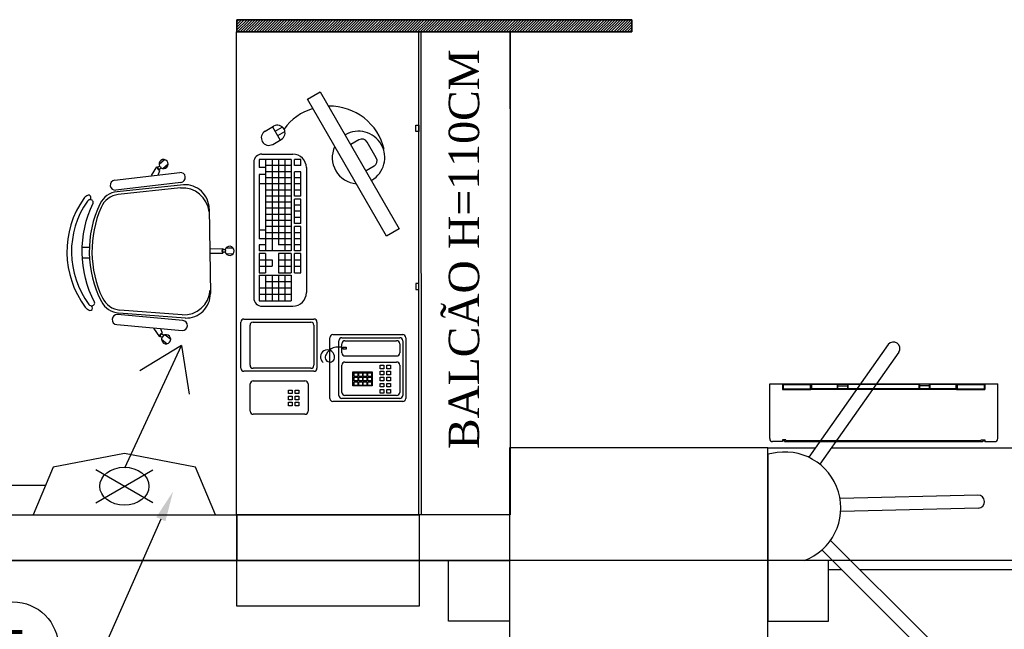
# Model space of a CAD drawing. Header units: millimetres. Extents: x 0 to 1189, y 0 to 841.
# Tile 37 of 58: x 555 to 619, y 474 to 514. Entities that reach past the tile are written whole.
import ezdxf
from ezdxf import colors
from ezdxf.entities.mleader import LeaderData, LeaderLine
from ezdxf.enums import TextEntityAlignment as Align
from ezdxf.math import Vec2, Vec3

# ---------------------------------------------------------------- set-up
doc = ezdxf.new("R2010")
doc.units = ezdxf.units.MM
doc.header["$LTSCALE"] = 8
doc.linetypes.add('HIDDEN', pattern=[0.375, 0.25, -0.125])
for name, color, linetype in [('- LAYOUT', 8, 'Continuous'), ('ARQ_ALV_ALT', 8, 'Continuous'), ('ARQ_ALV_DIV', 8, 'Continuous'), ('ARQ_ESQ_POR', 8, 'Continuous'), ('ARQ_EST_PIL', 8, 'Continuous'), ('ARQ_LAY_MOB', 8, 'Continuous'), ('ARQ_PIS_DSN', 8, 'Continuous'), ('ARQ_TXT_GER', 8, 'Continuous'), ('ARQ_VIS_004', 8, 'Continuous'), ('H-ANOT-BALAO', 255, 'Continuous'), ('H-INC-MT', 10, 'Continuous')]:
    doc.layers.add(name, color=color, linetype=linetype)
doc.layers.add('ARQ_DEL_AMB', color=8, linetype='Continuous', plot=False)
doc.styles.add('ARIAL', font='arial.ttf')
doc.styles.add('DUTCH', font='dutch.ttf', dxfattribs={"height": 0.16})
doc.styles.get("Standard").update_dxf_attribs({"font": 'arial.ttf'})

# ---------------------------------------------------------------- blocks, each defined once
blk = doc.blocks.new('A$C4880017A')
at = {"layer": 'ARQ_LAY_MOB', "linetype": 'ByBlock'}
for p, q in [((49.93, 33.33), (34.12, 46.46)), ((51.38, 33.36), (34.53, 47.44)), ((15.02, 41.19), (13.36, 42.86)), ((46.22, 43.05), (49.52, 43.71)), ((47.91, 41.51), (49.39, 42.21)), ((49.39, 42.21), (49.41, 42.4)), ((49.51, 43.52), (49.52, 43.71)), ((50.64, 43.82), (52.96, 43.61)), ((12.54, 38.72), (10.88, 40.38)), ((50.47, 41.94), (52.8, 41.73)), ((20.41, 3.81), (7.28, 19.62)), ((20.41, 3.81), (7.28, 19.62)), ((51.64, 21.8), (31.94, 2.1)), ((20.38, 2.36), (6.3, 19.21)), ((20.38, 2.36), (6.3, 19.21)), ((41.26, 11.42), (44.26, 8.41)), ((42.32, 12.48), (45.32, 9.47)), ((10.68, 7.52), (10.03, 4.22)), ((44.4, 8.55), (44.26, 8.41)), ((44.9, 7.49), (46.55, 5.84)), ((45.32, 9.47), (45.19, 9.34)), ((46.23, 8.82), (47.88, 7.17)), ((10.22, 4.23), (10.03, 4.22)), ((11.53, 4.35), (11.34, 4.33)), ((12.23, 5.83), (11.53, 4.35)), ((11.8, 3.26), (12, 0.94)), ((9.92, 3.1), (10.12, 0.78))]:
    blk.add_line(p, q, dxfattribs=at)
blk.add_lwpolyline([(3.3, 27.37, -0.237888), (26.36, 50.44, 0.605717), (26.13, 52.19, 0.122717), (25.52, 52.25, 0.323529), (1.48, 28.21, 0.122717), (1.54, 27.61, 0.605717)], format="xyb", close=True, dxfattribs=at)
for points in [[(36.68, 50.63), (53.43, 37.03)], [(51.36, 34.49), (34.61, 48.09)], [(3.11, 17.06), (16.71, 0.31)], [(19.25, 2.37), (5.65, 19.12)]]:
    blk.add_lwpolyline(points, dxfattribs=at)
for centre in [(49.87, 42.92), (45.09, 8.65), (10.81, 3.87)]:
    blk.add_circle(centre, 0.5, dxfattribs=at)
for centre, radius, start, end in [((30.14, 23.6), 30.52, 99.1238, 170.8762), ((25.7, 51.02), 2.75, 70.1455, 98.4571), ((25.7, 51.02), 1.25, 70.1455, 98.1301), ((26.64, 52.82), 0.782, 254.8109, 90.3255), ((39.36, 14.38), 36.22, 108.6047, 161.3953), ((30.04, 42.07), 7, 50.1212, 108.6047), ((35.65, 49.36), 1.64, 50.9247, 230.9247), ((39.99, 13.75), 36.22, 110.7361, 159.2639), ((29.65, 41.07), 7, 50.2999, 110.7361), ((49.95, 42.92), 0.75, 126.8103, 223.1897), ((51.72, 42.78), 1.5, 187.5463, 163.3666), ((52.4, 35.76), 1.64, 230.9247, 50.9247), ((44.02, 26.71), 8.87, 320.5925, 48.2522), ((45.98, 27.46), 8, 315, 47.5692), ((2.72, 28.04), 2.75, 171.5429, 199.8545), ((0.92, 27.1), 0.782, 179.6745, 15.1891), ((11.67, 23.7), 7, 161.3953, 219.8788), ((12.67, 24.09), 7, 159.2639, 219.7001), ((4.38, 18.09), 1.64, 39.0753, 219.0753), ((45.15, 8.59), 0.75, 86.8103, 183.1897), ((46.39, 7.33), 1.5, 146.6334, 122.4537), ((10.96, 2.02), 1.5, 106.6334, 82.4537), ((10.82, 3.78), 0.75, 46.8103, 143.1897), ((27.03, 9.71), 8.87, 221.7478, 309.4075), ((17.98, 1.34), 1.64, 219.0753, 39.0753), ((26.28, 7.76), 8, 222.4308, 315)]:
    blk.add_arc(centre, radius, start, end, dxfattribs=at)
blk = doc.blocks.new('HID_CX_MANG_30_SIMBOL')
for p, q in [((0.5408, 0.0581, 0), (0.3532, -0.0503, 0)), ((0.3532, 0.058, 0), (0.5408, -0.0502, 0)), ((0.05, 0), (0.1881, 0, 0)), ((0.4483, -0.0569, 0), (0.6354, -0.4586, 0)), ((0.6354, -0.4586, 0), (0.6603, -0.2995, 0)), ((0.6354, -0.4586, 0), (0.4976, -0.3753, 0))]:
    blk.add_line(p, q)
at = {"elevation": 0}
blk.add_lwpolyline([(0.747, 0.0981), (0.6814, -0.0585), (0.447, -0.104), (0.2126, -0.0585), (0.147, 0.0981), (0.747, 0.0981)], dxfattribs=at)
at = {"const_width": 0.05}
blk.add_lwpolyline([(-0.025, 0, -1), (0.025, 0, -1)], format="xyb", close=True, dxfattribs=at)
at = {"extrusion": (0, 0, -1)}
blk.add_ellipse((0.447, 0.0039, 0), major_axis=(0.081, 0), ratio=0.7701, dxfattribs=at)
blk = doc.blocks.new('BALÃO')
at = {"transparency": 16777216}
blk.add_circle((0, 0), 0.3, dxfattribs=at)
at = {"color": 3, "transparency": 16777216, "style": 'ARIAL'}
blk.add_attdef('TAGNUMBER', text='', height=0.225, dxfattribs=at).set_placement((0, 0), align=Align.MIDDLE)

msp = doc.modelspace()

# ---------------------------------------------------------------- linework, layer by layer
at = {"layer": 'ARQ_ALV_ALT'}
for p, q in [((545.665, 481.321, 0), (568.973, 481.321, 0)), ((545.665, 478.321, 0), (568.973, 478.321, 0)), ((580.967, 478.321, 0), (586.908, 478.321, 0))]:
    msp.add_line(p, q, dxfattribs=at)
at = {"layer": 'ARQ_ALV_DIV'}
for p, q in [((568.973, 481.321, 0), (568.973, 478.321, 0)), ((580.967, 481.321, 0), (580.967, 478.321, 0)), ((586.908, 481.321, 0), (586.908, 478.321, 0))]:
    msp.add_line(p, q, dxfattribs=at)
at = {"layer": 'ARQ_DEL_AMB'}
msp.add_line((839.908, 478.321), (444.708, 478.321), dxfattribs=at)
at = {"layer": 'ARQ_ESQ_POR'}
for p, q in [((611.835, 492.52), (606.606, 485.106)), ((612.525, 492.033), (607.325, 484.659)), ((604.168, 485.354), (603.908, 485.315)), ((603.908, 485.315), (603.908, 478.157)), ((617.733, 482.616), (608.664, 482.394)), ((617.754, 481.772), (608.709, 481.55)), ((614.454, 473.232), (608.028, 479.637)), ((613.857, 472.634), (607.461, 479.01))]:
    msp.add_line(p, q, dxfattribs=at)
for centre, radius, start, end in [((612.18, 492.276), 0.422, 324.80482, 144.80482), ((605.035, 481.778), 3.68, 290.04673, 103.64013), ((617.743, 482.194), 0.422, 271.40228, 91.40228)]:
    msp.add_arc(centre, radius, start, end, dxfattribs=at)
at = {"layer": 'ARQ_EST_PIL'}
for p, q in [((603.908, 485.721), (586.908, 485.721)), ((586.908, 485.721), (586.908, 464.721)), ((603.908, 485.721), (586.908, 485.721)), ((586.908, 485.721), (586.908, 464.721)), ((603.908, 464.721), (603.908, 485.721)), ((603.908, 464.721), (603.908, 485.721)), ((582.908, 478.321), (586.908, 478.321)), ((582.908, 474.321), (582.908, 478.321)), ((586.908, 478.321), (586.908, 474.321)), ((586.908, 474.321), (582.908, 474.321))]:
    msp.add_line(p, q, dxfattribs=at)
msp.add_lwpolyline([(607.908, 478.321), (603.908, 478.321), (603.908, 474.321), (607.908, 474.321)], close=True, dxfattribs=at)
at = {"layer": 'ARQ_LAY_MOB'}
for p, q in [((568.967, 513.096), (568.967, 513.896)), ((568.967, 513.896), (594.956, 513.896)), ((594.956, 513.896), (568.967, 513.896)), ((568.967, 513.896), (568.967, 513.096)), ((594.956, 513.896), (594.956, 513.096)), ((594.956, 513.096), (594.956, 513.896)), ((568.961, 481.321), (568.955, 513.096)), ((568.955, 513.096), (586.949, 513.096)), ((594.956, 513.096), (568.967, 513.096)), ((568.967, 513.096), (594.956, 513.096)), ((580.955, 481.321), (580.949, 513.096)), ((581.115, 481.321), (581.109, 513.096)), ((581.115, 481.321), (581.11, 513.096)), ((586.955, 508.032, 0), (586.949, 513.096, 0)), ((586.949, 513.096), (586.954, 481.321)), ((570.835, 506.561, 0), (571.397, 506.886, 0)), ((570.835, 506.561, 0), (571.397, 506.886, 0)), ((571.33, 506.847, 0), (571.83, 505.981, 0)), ((571.33, 506.847, 0), (571.83, 505.981, 0)), ((571.497, 506.558, 0), (571.963, 506.828, 0)), ((571.497, 506.558, 0), (571.963, 506.828, 0)), ((580.756, 506.547), (580.756, 506.947)), ((580.756, 506.947), (580.956, 506.947)), ((580.956, 506.947), (580.956, 506.547)), ((571.335, 505.695, 0), (571.897, 506.02, 0)), ((571.663, 506.27, 0), (572.13, 506.539, 0)), ((571.663, 506.27, 0), (572.13, 506.539, 0)), ((576.996, 505.993, 0), (576.478, 505.691, 0)), ((580.956, 506.547), (580.756, 506.547)), ((578.147, 504.811, 0), (577.543, 505.848, 0)), ((572.56, 504.699, 0), (570.448, 504.699, 0)), ((570.448, 504.699, 0), (570.448, 504.18, 0)), ((570.626, 505.054), (572.66, 505.054, 0)), ((570.871, 504.699, 0), (570.871, 498.68, 0)), ((571.293, 504.699), (571.293, 498.68, 0)), ((571.715, 504.699), (571.715, 499.081, 0)), ((572.138, 504.699), (572.138, 498.68, 0)), ((572.56, 504.699, 0), (572.56, 498.68, 0)), ((572.771, 504.297, 0), (572.771, 504.699, 0)), ((573.194, 504.699, 0), (572.771, 504.699, 0)), ((573.194, 504.297, 0), (573.194, 504.699, 0)), ((570.092, 504.521, 0), (570.092, 495.584, 0)), ((570.871, 504.18, 0), (570.448, 504.18, 0)), ((572.56, 504.297, 0), (570.871, 504.297, 0)), ((573.194, 504.297, 0), (572.771, 504.297, 0)), ((573.549, 504.165, 0), (573.549, 495.94, 0)), ((578.002, 504.264, 0), (577.484, 503.962, 0)), ((570.448, 503.707, 0), (570.448, 500.053, 0)), ((570.871, 503.707, 0), (570.448, 503.707, 0)), ((572.56, 503.495), (570.871, 503.495, 0)), ((572.56, 503.896, 0), (570.888, 503.896, 0)), ((572.771, 502.291), (572.771, 503.896, 0)), ((573.194, 503.896, 0), (572.771, 503.896, 0)), ((573.194, 503.495, 0), (572.771, 503.495, 0)), ((573.194, 502.291, 0), (573.194, 503.896, 0)), ((572.56, 503.094), (570.448, 503.094, 0)), ((573.194, 503.094, 0), (572.771, 503.094)), ((572.56, 502.692), (570.871, 502.692, 0)), ((572.56, 502.291), (570.871, 502.291, 0)), ((573.194, 502.692, 0), (572.771, 502.692)), ((573.194, 502.291, 0), (572.771, 502.291)), ((573.194, 502.098), (572.771, 502.098)), ((572.771, 500.493), (572.771, 502.098)), ((573.194, 500.493), (573.194, 502.098)), ((572.56, 501.89), (570.871, 501.89, 0)), ((572.56, 501.489), (570.871, 501.489, 0)), ((573.194, 501.697), (572.771, 501.697)), ((572.56, 501.087), (570.871, 501.087, 0)), ((573.194, 501.296), (572.771, 501.296)), ((573.194, 500.894), (572.771, 500.894)), ((572.56, 500.686, 0), (570.871, 500.686, 0)), ((572.56, 500.285, 0), (570.871, 500.285, 0)), ((573.194, 500.493), (572.771, 500.493)), ((572.771, 498.68, 0), (572.771, 500.285, 0)), ((573.194, 500.285), (572.771, 500.285, 0)), ((573.194, 498.68, 0), (573.194, 500.285)), ((570.448, 500.053, 0), (570.448, 499.482, 0)), ((570.871, 500.053, 0), (570.448, 500.053, 0)), ((572.56, 499.883, 0), (570.871, 499.883, 0)), ((573.194, 499.883), (572.771, 499.883, 0)), ((572.56, 499.482, 0), (570.448, 499.482, 0)), ((570.448, 499.081, 0), (570.448, 498.68, 0)), ((570.871, 499.081, 0), (570.448, 499.081, 0)), ((572.56, 499.081, 0), (571.715, 499.081, 0)), ((573.194, 499.482), (572.771, 499.482, 0)), ((573.194, 499.081, 0), (572.771, 499.081, 0)), ((572.56, 498.68, 0), (570.448, 498.68, 0)), ((570.448, 498.521, 0), (570.448, 497.254, 0)), ((570.871, 498.521, 0), (570.448, 498.521, 0)), ((570.871, 498.521, 0), (570.871, 497.254, 0)), ((571.715, 498.521, 0), (571.715, 497.254, 0)), ((572.56, 498.521, 0), (571.715, 498.521, 0)), ((572.138, 498.521, 0), (572.138, 497.254, 0)), ((572.56, 498.521, 0), (572.56, 497.254, 0)), ((573.194, 498.68, 0), (572.771, 498.68, 0)), ((572.771, 497.254, 0), (572.771, 498.521, 0)), ((573.194, 498.521, 0), (572.771, 498.521, 0)), ((573.194, 497.254, 0), (573.194, 498.521, 0)), ((570.448, 498.099, 0), (571.293, 498.099, 0)), ((570.448, 497.676, 0), (571.293, 497.676, 0)), ((571.293, 498.099, 0), (571.293, 497.676, 0)), ((571.715, 498.099, 0), (572.56, 498.099, 0)), ((571.715, 497.676, 0), (572.56, 497.676, 0)), ((572.771, 498.099, 0), (573.194, 498.099, 0)), ((572.771, 497.676, 0), (573.194, 497.676, 0)), ((570.448, 497.254, 0), (570.871, 497.254, 0)), ((570.448, 497.096, 0), (572.56, 497.096, 0)), ((570.448, 497.096, 0), (570.448, 495.406, 0)), ((570.871, 497.096, 0), (570.871, 495.406, 0)), ((571.293, 497.096, 0), (571.293, 495.406, 0)), ((571.715, 497.254, 0), (572.56, 497.254, 0)), ((571.715, 497.096, 0), (571.715, 495.406, 0)), ((572.138, 497.096, 0), (572.138, 495.406, 0)), ((572.56, 497.096, 0), (572.56, 495.406, 0)), ((572.771, 497.254, 0), (573.194, 497.254, 0)), ((570.871, 496.673, 0), (572.56, 496.673, 0)), ((580.955, 496.547), (580.755, 496.547)), ((580.755, 496.547), (580.755, 496.147)), ((580.955, 496.147), (580.955, 496.547)), ((570.448, 496.251, 0), (572.56, 496.251, 0)), ((570.448, 495.829, 0), (572.56, 495.829, 0)), ((580.755, 496.147), (580.955, 496.147)), ((570.448, 495.406, 0), (572.56, 495.406, 0)), ((570.626, 495.05, 0), (572.66, 495.05, 0)), ((569.245, 490.965, 0), (569.245, 494.001, 0)), ((569.445, 494.201, 0), (574.045, 494.201, 0)), ((569.845, 491.165, 0), (569.845, 493.801, 0)), ((570.045, 494.001, 0), (573.845, 494.001, 0)), ((574.045, 493.801, 0), (574.045, 491.165, 0)), ((574.245, 494.001, 0), (574.245, 490.965, 0)), ((575.29, 493.176, 0), (579.89, 493.176, 0)), ((575.09, 488.976, 0), (575.09, 492.976, 0)), ((575.69, 489.176, 0), (575.69, 492.776, 0)), ((575.89, 492.976, 0), (579.69, 492.976, 0)), ((575.89, 491.976, 0), (575.89, 492.576, 0)), ((576.09, 492.776, 0), (579.49, 492.776, 0)), ((579.69, 492.576, 0), (579.69, 491.976, 0)), ((579.89, 492.776, 0), (579.89, 489.176, 0)), ((580.09, 492.976, 0), (580.09, 488.976, 0)), ((575.978, 492.346, 0), (576.168, 492.346, 0)), ((575.978, 492.228, 0), (575.978, 492.346, 0)), ((576.168, 492.228, 0), (575.978, 492.228, 0)), ((576.09, 491.776, 0), (579.49, 491.776, 0)), ((576.168, 492.346, 0), (576.168, 492.228, 0)), ((575.89, 489.376, 0), (575.89, 491.176, 0)), ((576.09, 491.376, 0), (579.49, 491.376, 0)), ((578.405, 490.935, 0), (578.405, 491.173, 0)), ((578.405, 491.173, 0), (578.643, 491.173, 0)), ((578.643, 491.173, 0), (578.643, 490.935, 0)), ((578.839, 490.935, 0), (578.839, 491.173, 0)), ((578.839, 491.173, 0), (579.076, 491.173, 0)), ((579.076, 491.173, 0), (579.076, 490.935, 0)), ((579.69, 491.176, 0), (579.69, 489.376, 0)), ((574.045, 490.765, 0), (569.445, 490.765, 0)), ((573.845, 490.965, 0), (570.045, 490.965, 0)), ((576.599, 489.802, 0), (576.599, 490.73, 0)), ((576.599, 490.73, 0), (577.882, 490.73, 0)), ((576.69, 490.427, 0), (576.69, 490.665, 0)), ((576.69, 490.665, 0), (576.928, 490.665, 0)), ((576.928, 490.427, 0), (576.69, 490.427, 0)), ((576.928, 490.665, 0), (576.928, 490.427, 0)), ((576.999, 490.427, 0), (576.999, 490.665, 0)), ((576.999, 490.665, 0), (577.237, 490.665, 0)), ((577.237, 490.427, 0), (576.999, 490.427, 0)), ((577.237, 490.665, 0), (577.237, 490.427, 0)), ((577.293, 490.427, 0), (577.293, 490.665, 0)), ((577.293, 490.665, 0), (577.53, 490.665, 0)), ((577.53, 490.427, 0), (577.293, 490.427, 0)), ((577.53, 490.665, 0), (577.53, 490.427, 0)), ((577.586, 490.427, 0), (577.586, 490.665, 0)), ((577.586, 490.665, 0), (577.824, 490.665, 0)), ((577.824, 490.427, 0), (577.586, 490.427, 0)), ((577.824, 490.665, 0), (577.824, 490.427, 0)), ((577.882, 490.73, 0), (577.882, 489.802, 0)), ((578.643, 490.935, 0), (578.405, 490.935, 0)), ((578.405, 490.535, 0), (578.405, 490.773, 0)), ((578.405, 490.773, 0), (578.643, 490.773, 0)), ((578.643, 490.535, 0), (578.405, 490.535, 0)), ((578.643, 490.773, 0), (578.643, 490.535, 0)), ((579.076, 490.935, 0), (578.839, 490.935, 0)), ((578.839, 490.535, 0), (578.839, 490.773, 0)), ((578.839, 490.773, 0), (579.076, 490.773, 0)), ((579.076, 490.535, 0), (578.839, 490.535, 0)), ((579.076, 490.773, 0), (579.076, 490.535, 0)), ((569.859, 488.136, 0), (569.859, 489.936, 0)), ((570.059, 490.136, 0), (573.459, 490.136, 0)), ((573.659, 489.936, 0), (573.659, 488.136, 0)), ((577.882, 489.802, 0), (576.599, 489.802, 0)), ((576.69, 490.133, 0), (576.69, 490.371, 0)), ((576.69, 490.371, 0), (576.928, 490.371, 0)), ((576.928, 490.133, 0), (576.69, 490.133, 0)), ((576.69, 489.84, 0), (576.69, 490.077, 0)), ((576.69, 490.077, 0), (576.928, 490.077, 0)), ((576.928, 489.84, 0), (576.69, 489.84, 0)), ((576.928, 490.371, 0), (576.928, 490.133, 0)), ((576.928, 490.077, 0), (576.928, 489.84, 0)), ((576.999, 490.133, 0), (576.999, 490.371, 0)), ((576.999, 490.371, 0), (577.237, 490.371, 0)), ((577.237, 490.133, 0), (576.999, 490.133, 0)), ((576.999, 489.84, 0), (576.999, 490.077, 0)), ((576.999, 490.077, 0), (577.237, 490.077, 0)), ((577.237, 489.84, 0), (576.999, 489.84, 0)), ((577.237, 490.371, 0), (577.237, 490.133, 0)), ((577.237, 490.077, 0), (577.237, 489.84, 0)), ((577.293, 490.133, 0), (577.293, 490.371, 0)), ((577.293, 490.371, 0), (577.53, 490.371, 0)), ((577.53, 490.133, 0), (577.293, 490.133, 0)), ((577.293, 489.84, 0), (577.293, 490.077, 0)), ((577.293, 490.077, 0), (577.53, 490.077, 0)), ((577.53, 489.84, 0), (577.293, 489.84, 0)), ((577.53, 490.371, 0), (577.53, 490.133, 0)), ((577.53, 490.077, 0), (577.53, 489.84, 0)), ((577.586, 490.133, 0), (577.586, 490.371, 0)), ((577.586, 490.371, 0), (577.824, 490.371, 0)), ((577.824, 490.133, 0), (577.586, 490.133, 0)), ((577.586, 489.84, 0), (577.586, 490.077, 0)), ((577.586, 490.077, 0), (577.824, 490.077, 0)), ((577.824, 489.84, 0), (577.586, 489.84, 0)), ((577.824, 490.371, 0), (577.824, 490.133, 0)), ((577.824, 490.077, 0), (577.824, 489.84, 0)), ((578.405, 490.135, 0), (578.405, 490.373, 0)), ((578.405, 490.373, 0), (578.643, 490.373, 0)), ((578.643, 490.135, 0), (578.405, 490.135, 0)), ((578.405, 489.735, 0), (578.405, 489.973, 0)), ((578.405, 489.973, 0), (578.643, 489.973, 0)), ((578.643, 490.373, 0), (578.643, 490.135, 0)), ((578.643, 489.973, 0), (578.643, 489.735, 0)), ((578.839, 490.135, 0), (578.839, 490.373, 0)), ((578.839, 490.373, 0), (579.076, 490.373, 0)), ((579.076, 490.135, 0), (578.839, 490.135, 0)), ((578.839, 489.735, 0), (578.839, 489.973, 0)), ((578.839, 489.973, 0), (579.076, 489.973, 0)), ((579.076, 490.373, 0), (579.076, 490.135, 0)), ((579.076, 489.973, 0), (579.076, 489.735, 0)), ((572.374, 489.295, 0), (572.374, 489.533, 0)), ((572.374, 489.533, 0), (572.612, 489.533, 0)), ((572.612, 489.295, 0), (572.374, 489.295, 0)), ((572.374, 488.895, 0), (572.374, 489.133, 0)), ((572.374, 489.133, 0), (572.612, 489.133, 0)), ((572.612, 489.533, 0), (572.612, 489.295, 0)), ((572.612, 489.133, 0), (572.612, 488.895, 0)), ((572.808, 489.295, 0), (572.808, 489.533, 0)), ((572.808, 489.533, 0), (573.046, 489.533, 0)), ((573.046, 489.295, 0), (572.808, 489.295, 0)), ((572.808, 488.895, 0), (572.808, 489.133, 0)), ((572.808, 489.133, 0), (573.046, 489.133, 0)), ((573.046, 489.533, 0), (573.046, 489.295, 0)), ((573.046, 489.133, 0), (573.046, 488.895, 0)), ((579.49, 489.176, 0), (576.09, 489.176, 0)), ((578.643, 489.735, 0), (578.405, 489.735, 0)), ((578.405, 489.335, 0), (578.405, 489.573, 0)), ((578.405, 489.573, 0), (578.643, 489.573, 0)), ((578.643, 489.335, 0), (578.405, 489.335, 0)), ((578.643, 489.573, 0), (578.643, 489.335, 0)), ((579.076, 489.735, 0), (578.839, 489.735, 0)), ((578.839, 489.335, 0), (578.839, 489.573, 0)), ((578.839, 489.573, 0), (579.076, 489.573, 0)), ((579.076, 489.335, 0), (578.839, 489.335, 0)), ((579.076, 489.573, 0), (579.076, 489.335, 0)), ((572.612, 488.895, 0), (572.374, 488.895, 0)), ((572.374, 488.495, 0), (572.374, 488.733, 0)), ((572.374, 488.733, 0), (572.612, 488.733, 0)), ((572.612, 488.495, 0), (572.374, 488.495, 0)), ((572.612, 488.733, 0), (572.612, 488.495, 0)), ((573.046, 488.895, 0), (572.808, 488.895, 0)), ((572.808, 488.495, 0), (572.808, 488.733, 0)), ((572.808, 488.733, 0), (573.046, 488.733, 0)), ((573.046, 488.495, 0), (572.808, 488.495, 0)), ((573.046, 488.733, 0), (573.046, 488.495, 0)), ((579.89, 488.776, 0), (575.29, 488.776, 0)), ((579.69, 488.976, 0), (575.89, 488.976, 0)), ((573.459, 487.936, 0), (570.059, 487.936, 0)), ((586.954, 481.321), (568.961, 481.321)), ((568.973, 481.321), (580.967, 481.321)), ((568.973, 475.321), (568.973, 481.321)), ((580.967, 481.321), (580.967, 475.321)), ((580.967, 475.321), (568.973, 475.321))]:
    msp.add_line(p, q, dxfattribs=at)
at = {"layer": 'ARQ_LAY_MOB', "linetype": 'Continuous'}
for p, q in [((568.967, 513.749, 0), (569.114, 513.896, 0)), ((568.967, 513.572, 0), (569.291, 513.896, 0)), ((568.967, 513.396, 0), (569.467, 513.896, 0)), ((568.967, 513.219, 0), (569.644, 513.896, 0)), ((568.967, 513.749, 0), (569.114, 513.896, 0)), ((568.967, 513.572, 0), (569.291, 513.896, 0)), ((568.967, 513.396, 0), (569.467, 513.896, 0)), ((568.967, 513.219, 0), (569.644, 513.896, 0)), ((569.021, 513.096, 0), (569.821, 513.896, 0)), ((569.021, 513.096, 0), (569.821, 513.896, 0)), ((569.198, 513.096, 0), (569.998, 513.896, 0)), ((569.198, 513.096, 0), (569.998, 513.896, 0)), ((569.375, 513.096, 0), (570.175, 513.896, 0)), ((569.375, 513.096, 0), (570.175, 513.896, 0)), ((569.551, 513.096, 0), (570.351, 513.896, 0)), ((569.551, 513.096, 0), (570.351, 513.896, 0)), ((569.728, 513.096, 0), (570.528, 513.896, 0)), ((569.728, 513.096, 0), (570.528, 513.896, 0)), ((569.905, 513.096, 0), (570.705, 513.896, 0)), ((569.905, 513.096, 0), (570.705, 513.896, 0)), ((570.082, 513.096, 0), (570.882, 513.896, 0)), ((570.082, 513.096, 0), (570.882, 513.896, 0)), ((570.258, 513.096, 0), (571.058, 513.896, 0)), ((570.258, 513.096, 0), (571.058, 513.896, 0)), ((570.435, 513.096, 0), (571.235, 513.896, 0)), ((570.435, 513.096, 0), (571.235, 513.896, 0)), ((570.612, 513.096, 0), (571.412, 513.896, 0)), ((570.612, 513.096, 0), (571.412, 513.896, 0)), ((570.789, 513.096, 0), (571.589, 513.896, 0)), ((570.789, 513.096, 0), (571.589, 513.896, 0)), ((570.966, 513.096, 0), (571.766, 513.896, 0)), ((570.966, 513.096, 0), (571.766, 513.896, 0)), ((571.142, 513.096, 0), (571.942, 513.896, 0)), ((571.142, 513.096, 0), (571.942, 513.896, 0)), ((571.319, 513.096, 0), (572.119, 513.896, 0)), ((571.319, 513.096, 0), (572.119, 513.896, 0)), ((571.496, 513.096, 0), (572.296, 513.896, 0)), ((571.496, 513.096, 0), (572.296, 513.896, 0)), ((571.673, 513.096, 0), (572.473, 513.896, 0)), ((571.673, 513.096, 0), (572.473, 513.896, 0)), ((571.849, 513.096, 0), (572.649, 513.896, 0)), ((571.849, 513.096, 0), (572.649, 513.896, 0)), ((572.026, 513.096, 0), (572.826, 513.896, 0)), ((572.026, 513.096, 0), (572.826, 513.896, 0)), ((572.203, 513.096, 0), (573.003, 513.896, 0)), ((572.203, 513.096, 0), (573.003, 513.896, 0)), ((572.38, 513.096, 0), (573.18, 513.896, 0)), ((572.38, 513.096, 0), (573.18, 513.896, 0)), ((572.556, 513.096, 0), (573.356, 513.896, 0)), ((572.556, 513.096, 0), (573.356, 513.896, 0)), ((572.733, 513.096, 0), (573.533, 513.896, 0)), ((572.733, 513.096, 0), (573.533, 513.896, 0)), ((572.91, 513.096, 0), (573.71, 513.896, 0)), ((572.91, 513.096, 0), (573.71, 513.896, 0)), ((573.087, 513.096, 0), (573.887, 513.896, 0)), ((573.087, 513.096, 0), (573.887, 513.896, 0)), ((573.264, 513.096, 0), (574.064, 513.896, 0)), ((573.264, 513.096, 0), (574.064, 513.896, 0)), ((573.44, 513.096, 0), (574.24, 513.896, 0)), ((573.44, 513.096, 0), (574.24, 513.896, 0)), ((573.617, 513.096, 0), (574.417, 513.896, 0)), ((573.617, 513.096, 0), (574.417, 513.896, 0)), ((573.794, 513.096, 0), (574.594, 513.896, 0)), ((573.794, 513.096, 0), (574.594, 513.896, 0)), ((573.971, 513.096, 0), (574.771, 513.896, 0)), ((573.971, 513.096, 0), (574.771, 513.896, 0)), ((574.147, 513.096, 0), (574.947, 513.896, 0)), ((574.147, 513.096, 0), (574.947, 513.896, 0)), ((574.324, 513.096, 0), (575.124, 513.896, 0)), ((574.324, 513.096, 0), (575.124, 513.896, 0)), ((574.501, 513.096, 0), (575.301, 513.896, 0)), ((574.501, 513.096, 0), (575.301, 513.896, 0)), ((574.678, 513.096, 0), (575.478, 513.896, 0)), ((574.678, 513.096, 0), (575.478, 513.896, 0)), ((574.855, 513.096, 0), (575.655, 513.896, 0)), ((574.855, 513.096, 0), (575.655, 513.896, 0)), ((575.031, 513.096, 0), (575.831, 513.896, 0)), ((575.031, 513.096, 0), (575.831, 513.896, 0)), ((575.208, 513.096, 0), (576.008, 513.896, 0)), ((575.208, 513.096, 0), (576.008, 513.896, 0)), ((575.385, 513.096, 0), (576.185, 513.896, 0)), ((575.385, 513.096, 0), (576.185, 513.896, 0)), ((575.562, 513.096, 0), (576.362, 513.896, 0)), ((575.562, 513.096, 0), (576.362, 513.896, 0)), ((575.738, 513.096, 0), (576.538, 513.896, 0)), ((575.738, 513.096, 0), (576.538, 513.896, 0)), ((575.915, 513.096, 0), (576.715, 513.896, 0)), ((575.915, 513.096, 0), (576.715, 513.896, 0)), ((576.092, 513.096, 0), (576.892, 513.896, 0)), ((576.092, 513.096, 0), (576.892, 513.896, 0)), ((576.269, 513.096, 0), (577.069, 513.896, 0)), ((576.269, 513.096, 0), (577.069, 513.896, 0)), ((576.446, 513.096, 0), (577.246, 513.896, 0)), ((576.446, 513.096, 0), (577.246, 513.896, 0)), ((576.622, 513.096, 0), (577.422, 513.896, 0)), ((576.622, 513.096, 0), (577.422, 513.896, 0)), ((576.799, 513.096, 0), (577.599, 513.896, 0)), ((576.799, 513.096, 0), (577.599, 513.896, 0)), ((576.976, 513.096, 0), (577.776, 513.896, 0)), ((576.976, 513.096, 0), (577.776, 513.896, 0)), ((577.153, 513.096, 0), (577.953, 513.896, 0)), ((577.153, 513.096, 0), (577.953, 513.896, 0)), ((577.329, 513.096, 0), (578.129, 513.896, 0)), ((577.329, 513.096, 0), (578.129, 513.896, 0)), ((577.506, 513.096, 0), (578.306, 513.896, 0)), ((577.506, 513.096, 0), (578.306, 513.896, 0)), ((577.683, 513.096, 0), (578.483, 513.896, 0)), ((577.683, 513.096, 0), (578.483, 513.896, 0)), ((577.86, 513.096, 0), (578.66, 513.896, 0)), ((577.86, 513.096, 0), (578.66, 513.896, 0)), ((578.037, 513.096, 0), (578.837, 513.896, 0)), ((578.037, 513.096, 0), (578.837, 513.896, 0)), ((578.213, 513.096, 0), (579.013, 513.896, 0)), ((578.213, 513.096, 0), (579.013, 513.896, 0)), ((578.39, 513.096, 0), (579.19, 513.896, 0)), ((578.39, 513.096, 0), (579.19, 513.896, 0)), ((578.567, 513.096, 0), (579.367, 513.896, 0)), ((578.567, 513.096, 0), (579.367, 513.896, 0)), ((578.744, 513.096, 0), (579.544, 513.896, 0)), ((578.744, 513.096, 0), (579.544, 513.896, 0)), ((578.92, 513.096, 0), (579.72, 513.896, 0)), ((578.92, 513.096, 0), (579.72, 513.896, 0)), ((579.097, 513.096, 0), (579.897, 513.896, 0)), ((579.097, 513.096, 0), (579.897, 513.896, 0)), ((579.274, 513.096, 0), (580.074, 513.896, 0)), ((579.274, 513.096, 0), (580.074, 513.896, 0)), ((579.451, 513.096, 0), (580.251, 513.896, 0)), ((579.451, 513.096, 0), (580.251, 513.896, 0)), ((579.628, 513.096, 0), (580.428, 513.896, 0)), ((579.628, 513.096, 0), (580.428, 513.896, 0)), ((579.804, 513.096, 0), (580.604, 513.896, 0)), ((579.804, 513.096, 0), (580.604, 513.896, 0)), ((579.981, 513.096, 0), (580.781, 513.896, 0)), ((579.981, 513.096, 0), (580.781, 513.896, 0)), ((580.158, 513.096, 0), (580.958, 513.896, 0)), ((580.158, 513.096, 0), (580.958, 513.896, 0)), ((580.335, 513.096, 0), (581.135, 513.896, 0)), ((580.335, 513.096, 0), (581.135, 513.896, 0)), ((580.511, 513.096, 0), (581.311, 513.896, 0)), ((580.511, 513.096, 0), (581.311, 513.896, 0)), ((580.688, 513.096, 0), (581.488, 513.896, 0)), ((580.688, 513.096, 0), (581.488, 513.896, 0)), ((580.865, 513.096, 0), (581.665, 513.896, 0)), ((580.865, 513.096, 0), (581.665, 513.896, 0)), ((581.042, 513.096, 0), (581.842, 513.896, 0)), ((581.042, 513.096, 0), (581.842, 513.896, 0)), ((581.219, 513.096, 0), (582.019, 513.896, 0)), ((581.219, 513.096, 0), (582.019, 513.896, 0)), ((581.395, 513.096, 0), (582.195, 513.896, 0)), ((581.395, 513.096, 0), (582.195, 513.896, 0)), ((581.572, 513.096, 0), (582.372, 513.896, 0)), ((581.572, 513.096, 0), (582.372, 513.896, 0)), ((581.749, 513.096, 0), (582.549, 513.896, 0)), ((581.749, 513.096, 0), (582.549, 513.896, 0)), ((581.926, 513.096, 0), (582.726, 513.896, 0)), ((581.926, 513.096, 0), (582.726, 513.896, 0)), ((582.102, 513.096, 0), (582.902, 513.896, 0)), ((582.102, 513.096, 0), (582.902, 513.896, 0)), ((582.279, 513.096, 0), (583.079, 513.896, 0)), ((582.279, 513.096, 0), (583.079, 513.896, 0)), ((582.456, 513.096, 0), (583.256, 513.896, 0)), ((582.456, 513.096, 0), (583.256, 513.896, 0)), ((582.633, 513.096, 0), (583.433, 513.896, 0)), ((582.633, 513.096, 0), (583.433, 513.896, 0)), ((582.81, 513.096, 0), (583.61, 513.896, 0)), ((582.81, 513.096, 0), (583.61, 513.896, 0)), ((582.986, 513.096, 0), (583.786, 513.896, 0)), ((582.986, 513.096, 0), (583.786, 513.896, 0)), ((583.163, 513.096, 0), (583.963, 513.896, 0)), ((583.163, 513.096, 0), (583.963, 513.896, 0)), ((583.34, 513.096, 0), (584.14, 513.896, 0)), ((583.34, 513.096, 0), (584.14, 513.896, 0)), ((583.517, 513.096, 0), (584.317, 513.896, 0)), ((583.517, 513.096, 0), (584.317, 513.896, 0)), ((583.693, 513.096, 0), (584.493, 513.896, 0)), ((583.693, 513.096, 0), (584.493, 513.896, 0)), ((583.87, 513.096, 0), (584.67, 513.896, 0)), ((583.87, 513.096, 0), (584.67, 513.896, 0)), ((584.047, 513.096, 0), (584.847, 513.896, 0)), ((584.047, 513.096, 0), (584.847, 513.896, 0)), ((584.224, 513.096, 0), (585.024, 513.896, 0)), ((584.224, 513.096, 0), (585.024, 513.896, 0)), ((584.401, 513.096, 0), (585.201, 513.896, 0)), ((584.401, 513.096, 0), (585.201, 513.896, 0)), ((584.577, 513.096, 0), (585.377, 513.896, 0)), ((584.577, 513.096, 0), (585.377, 513.896, 0)), ((584.754, 513.096, 0), (585.554, 513.896, 0)), ((584.754, 513.096, 0), (585.554, 513.896, 0)), ((584.931, 513.096, 0), (585.731, 513.896, 0)), ((584.931, 513.096, 0), (585.731, 513.896, 0)), ((585.108, 513.096, 0), (585.908, 513.896, 0)), ((585.108, 513.096, 0), (585.908, 513.896, 0)), ((585.284, 513.096, 0), (586.084, 513.896, 0)), ((585.284, 513.096, 0), (586.084, 513.896, 0)), ((585.461, 513.096, 0), (586.261, 513.896, 0)), ((585.461, 513.096, 0), (586.261, 513.896, 0)), ((585.638, 513.096, 0), (586.438, 513.896, 0)), ((585.638, 513.096, 0), (586.438, 513.896, 0)), ((585.815, 513.096, 0), (586.615, 513.896, 0)), ((585.815, 513.096, 0), (586.615, 513.896, 0)), ((585.992, 513.096, 0), (586.792, 513.896, 0)), ((585.992, 513.096, 0), (586.792, 513.896, 0)), ((586.168, 513.096, 0), (586.968, 513.896, 0)), ((586.168, 513.096, 0), (586.968, 513.896, 0)), ((586.345, 513.096, 0), (587.145, 513.896, 0)), ((586.345, 513.096, 0), (587.145, 513.896, 0)), ((586.522, 513.096, 0), (587.322, 513.896, 0)), ((586.522, 513.096, 0), (587.322, 513.896, 0)), ((586.699, 513.096, 0), (587.499, 513.896, 0)), ((586.699, 513.096, 0), (587.499, 513.896, 0)), ((586.875, 513.096, 0), (587.675, 513.896, 0)), ((586.875, 513.096, 0), (587.675, 513.896, 0)), ((587.052, 513.096, 0), (587.852, 513.896, 0)), ((587.052, 513.096, 0), (587.852, 513.896, 0)), ((587.229, 513.096, 0), (588.029, 513.896, 0)), ((587.229, 513.096, 0), (588.029, 513.896, 0)), ((587.406, 513.096, 0), (588.206, 513.896, 0)), ((587.406, 513.096, 0), (588.206, 513.896, 0)), ((587.583, 513.096, 0), (588.383, 513.896, 0)), ((587.583, 513.096, 0), (588.383, 513.896, 0)), ((587.759, 513.096, 0), (588.559, 513.896, 0)), ((587.759, 513.096, 0), (588.559, 513.896, 0)), ((587.936, 513.096, 0), (588.736, 513.896, 0)), ((587.936, 513.096, 0), (588.736, 513.896, 0)), ((588.113, 513.096, 0), (588.913, 513.896, 0)), ((588.113, 513.096, 0), (588.913, 513.896, 0)), ((588.29, 513.096, 0), (589.09, 513.896, 0)), ((588.29, 513.096, 0), (589.09, 513.896, 0)), ((588.466, 513.096, 0), (589.266, 513.896, 0)), ((588.466, 513.096, 0), (589.266, 513.896, 0)), ((588.643, 513.096, 0), (589.443, 513.896, 0)), ((588.643, 513.096, 0), (589.443, 513.896, 0)), ((588.82, 513.096, 0), (589.62, 513.896, 0)), ((588.82, 513.096, 0), (589.62, 513.896, 0)), ((588.997, 513.096, 0), (589.797, 513.896, 0)), ((588.997, 513.096, 0), (589.797, 513.896, 0)), ((589.174, 513.096, 0), (589.974, 513.896, 0)), ((589.174, 513.096, 0), (589.974, 513.896, 0)), ((589.35, 513.096, 0), (590.15, 513.896, 0)), ((589.35, 513.096, 0), (590.15, 513.896, 0)), ((589.527, 513.096, 0), (590.327, 513.896, 0)), ((589.527, 513.096, 0), (590.327, 513.896, 0)), ((589.704, 513.096, 0), (590.504, 513.896, 0)), ((589.704, 513.096, 0), (590.504, 513.896, 0)), ((589.881, 513.096, 0), (590.681, 513.896, 0)), ((589.881, 513.096, 0), (590.681, 513.896, 0)), ((590.057, 513.096, 0), (590.857, 513.896, 0)), ((590.057, 513.096, 0), (590.857, 513.896, 0)), ((590.234, 513.096, 0), (591.034, 513.896, 0)), ((590.234, 513.096, 0), (591.034, 513.896, 0)), ((590.411, 513.096, 0), (591.211, 513.896, 0)), ((590.411, 513.096, 0), (591.211, 513.896, 0)), ((590.588, 513.096, 0), (591.388, 513.896, 0)), ((590.588, 513.096, 0), (591.388, 513.896, 0)), ((590.764, 513.096, 0), (591.564, 513.896, 0)), ((590.764, 513.096, 0), (591.564, 513.896, 0)), ((590.941, 513.096, 0), (591.741, 513.896, 0)), ((590.941, 513.096, 0), (591.741, 513.896, 0)), ((591.118, 513.096, 0), (591.918, 513.896, 0)), ((591.118, 513.096, 0), (591.918, 513.896, 0)), ((591.295, 513.096, 0), (592.095, 513.896, 0)), ((591.295, 513.096, 0), (592.095, 513.896, 0)), ((591.472, 513.096, 0), (592.272, 513.896, 0)), ((591.472, 513.096, 0), (592.272, 513.896, 0)), ((591.648, 513.096, 0), (592.448, 513.896, 0)), ((591.648, 513.096, 0), (592.448, 513.896, 0)), ((591.825, 513.096, 0), (592.625, 513.896, 0)), ((591.825, 513.096, 0), (592.625, 513.896, 0)), ((592.002, 513.096, 0), (592.802, 513.896, 0)), ((592.002, 513.096, 0), (592.802, 513.896, 0)), ((592.179, 513.096, 0), (592.979, 513.896, 0)), ((592.179, 513.096, 0), (592.979, 513.896, 0)), ((592.355, 513.096, 0), (593.155, 513.896, 0)), ((592.355, 513.096, 0), (593.155, 513.896, 0)), ((592.532, 513.096, 0), (593.332, 513.896, 0)), ((592.532, 513.096, 0), (593.332, 513.896, 0)), ((592.709, 513.096, 0), (593.509, 513.896, 0)), ((592.709, 513.096, 0), (593.509, 513.896, 0)), ((592.886, 513.096, 0), (593.686, 513.896, 0)), ((592.886, 513.096, 0), (593.686, 513.896, 0)), ((593.063, 513.096, 0), (593.863, 513.896, 0)), ((593.063, 513.096, 0), (593.863, 513.896, 0)), ((593.239, 513.096, 0), (594.039, 513.896, 0)), ((593.239, 513.096, 0), (594.039, 513.896, 0)), ((593.416, 513.096, 0), (594.216, 513.896, 0)), ((593.416, 513.096, 0), (594.216, 513.896, 0)), ((593.593, 513.096, 0), (594.393, 513.896, 0)), ((593.593, 513.096, 0), (594.393, 513.896, 0)), ((593.77, 513.096, 0), (594.57, 513.896, 0)), ((593.77, 513.096, 0), (594.57, 513.896, 0)), ((593.946, 513.096, 0), (594.746, 513.896, 0)), ((593.946, 513.096, 0), (594.746, 513.896, 0)), ((594.123, 513.096, 0), (594.923, 513.896, 0)), ((594.123, 513.096, 0), (594.923, 513.896, 0)), ((594.3, 513.096, 0), (594.956, 513.752, 0)), ((594.3, 513.096, 0), (594.956, 513.752, 0)), ((594.477, 513.096, 0), (594.956, 513.575, 0)), ((594.477, 513.096, 0), (594.956, 513.575, 0)), ((594.654, 513.096, 0), (594.956, 513.398, 0)), ((594.654, 513.096, 0), (594.956, 513.398, 0)), ((594.83, 513.096, 0), (594.956, 513.221, 0)), ((594.83, 513.096, 0), (594.956, 513.221, 0))]:
    msp.add_line(p, q, dxfattribs=at)
at = {"layer": 'ARQ_LAY_MOB'}
msp.add_lwpolyline([(578.829, 499.662), (573.63, 508.666), (574.466, 509.148), (579.664, 500.145)], close=True, dxfattribs=at)
msp.add_lwpolyline([(575.971, 492.291, 0.405771), (574.843, 491.867, 0.557714), (575.047, 491.378, 0.557828), (575.393, 491.779, 0.530899), (574.709, 492.115, 0.530978), (574.652, 491.355, 0.242623)], format="xyb", dxfattribs=at)
for centre, radius, start, end in [((575.067, 504.512, 0), 3.704, 107.01212, 143.74715), ((575.067, 504.512, 0), 3.704, 13.02748, 90.97449), ((571.647, 506.453, 0), 0.5, 30, 120), ((571.647, 506.453, 0), 0.5, 30, 120), ((571.647, 506.453, 0), 0.5, 300, 30), ((571.647, 506.453, 0), 0.5, 300, 30), ((571.085, 506.128, 0), 0.5, 120, 210), ((571.085, 506.128, 0), 0.5, 120, 210), ((576.981, 504.827, 0), 1.729, 300.19421, 120.19421), ((577.197, 505.647, 0), 0.4, 30.19421, 120.19421), ((571.085, 506.128, 0), 0.5, 210, 300), ((576.981, 504.827, 0), 1.729, 155.53895, 264.84948), ((570.626, 504.521, 0), 0.534, 89.99997, 179.99997), ((572.66, 504.165, 0), 0.889, 359.99997, 89.99997), ((577.801, 504.61, 0), 0.4, 300.19421, 30.19421), ((572.66, 495.94, 0), 0.889, 269.99997, 359.99997), ((570.626, 495.584, 0), 0.534, 179.99997, 269.99997), ((569.445, 494.001, 0), 0.2, 90, 180), ((570.045, 493.801, 0), 0.2, 90, 180), ((573.845, 493.801, 0), 0.2, 0, 90), ((574.045, 494.001, 0), 0.2, 0, 90), ((575.29, 492.976, 0), 0.2, 90, 180), ((579.89, 492.976, 0), 0.2, 0, 90), ((575.89, 492.776, 0), 0.2, 90, 180), ((576.09, 492.576, 0), 0.2, 90, 180), ((579.49, 492.576, 0), 0.2, 0, 90), ((579.69, 492.776, 0), 0.2, 0, 90), ((576.09, 491.976, 0), 0.2, 180, 270), ((579.49, 491.976, 0), 0.2, 270, 0), ((570.045, 491.165, 0), 0.2, 180, 270), ((573.845, 491.165, 0), 0.2, 270, 0), ((576.09, 491.176, 0), 0.2, 90, 180), ((579.49, 491.176, 0), 0.2, 0, 90), ((569.445, 490.965, 0), 0.2, 180, 270), ((574.045, 490.965, 0), 0.2, 270, 0), ((570.059, 489.936, 0), 0.2, 90, 180), ((573.459, 489.936, 0), 0.2, 0, 90), ((575.89, 489.176, 0), 0.2, 180, 270), ((576.09, 489.376, 0), 0.2, 180, 270), ((579.49, 489.376, 0), 0.2, 270, 0), ((579.69, 489.176, 0), 0.2, 270, 0), ((575.29, 488.976, 0), 0.2, 180, 270), ((579.89, 488.976, 0), 0.2, 270, 0), ((570.059, 488.136, 0), 0.2, 180, 270), ((573.459, 488.136, 0), 0.2, 270, 0)]:
    msp.add_arc(centre, radius, start, end, dxfattribs=at)
at = {"layer": 'ARQ_PIS_DSN'}
for p, q in [((603.908, 485.721), (607.039, 485.721)), ((608.073, 485.721), (623.039, 485.721)), ((607.908, 477.723), (608.751, 477.723)), ((609.947, 477.724), (624.745, 477.729))]:
    msp.add_line(p, q, dxfattribs=at)
at = {"layer": 'ARQ_VIS_004'}
for p, q in [((604.036, 486.336), (604.036, 489.943)), ((604.036, 489.943), (619.036, 489.943)), ((604.873, 489.943), (604.873, 489.563)), ((604.913, 489.903), (604.913, 489.603)), ((604.913, 489.903), (606.706, 489.903)), ((605.113, 489.903), (605.113, 489.943)), ((606.706, 489.903), (606.706, 489.603)), ((606.786, 489.903), (606.786, 489.603)), ((608.486, 489.903), (606.786, 489.903)), ((608.486, 489.603), (608.486, 489.903)), ((608.526, 489.603), (608.526, 489.943)), ((608.526, 489.915), (609.166, 489.915)), ((608.526, 489.811), (609.166, 489.811)), ((609.166, 489.603), (609.166, 489.943)), ((609.206, 489.603), (609.206, 489.903)), ((613.866, 489.903), (609.206, 489.903)), ((613.866, 489.603), (613.866, 489.903)), ((613.906, 489.603), (613.906, 489.943)), ((614.546, 489.915), (613.906, 489.915)), ((614.546, 489.811), (613.906, 489.811)), ((614.546, 489.603), (614.546, 489.943)), ((614.586, 489.603), (614.586, 489.903)), ((616.286, 489.903), (614.586, 489.903)), ((616.086, 489.903), (616.086, 489.943)), ((616.286, 489.903), (616.286, 489.603)), ((616.366, 489.903), (616.366, 489.603)), ((616.366, 489.903), (618.14, 489.903)), ((616.566, 489.903), (616.566, 489.943)), ((618.14, 489.903), (618.14, 489.603)), ((618.18, 489.943), (618.18, 489.563)), ((619.036, 486.336), (619.036, 489.943)), ((604.913, 489.743), (604.873, 489.743)), ((604.873, 489.563), (606.746, 489.563)), ((604.913, 489.603), (606.706, 489.603)), ((616.326, 489.563), (606.746, 489.563)), ((613.866, 489.603), (606.786, 489.603)), ((614.546, 489.603), (613.906, 489.603)), ((616.286, 489.603), (614.586, 489.603)), ((616.286, 489.743), (616.326, 489.743)), ((616.366, 489.743), (616.326, 489.743)), ((616.326, 489.563), (618.18, 489.563)), ((616.366, 489.603), (618.14, 489.603)), ((604.873, 486.143), (604.229, 486.143)), ((605.097, 486.247), (604.873, 486.247)), ((604.873, 486.247), (604.873, 486.143)), ((604.877, 486.191), (604.873, 486.191)), ((605, 486.191), (604.873, 486.191)), ((604.877, 486.185), (604.873, 486.185)), ((605, 486.185), (604.873, 486.185)), ((604.877, 486.247), (604.875, 486.247)), ((605, 486.247), (605, 486.143)), ((605, 486.143), (618.052, 486.143)), ((605.097, 486.214), (605.097, 486.247)), ((605.097, 486.214), (617.955, 486.214)), ((617.955, 486.247), (618.18, 486.247)), ((617.955, 486.214), (617.955, 486.247)), ((618.052, 486.247), (618.052, 486.143)), ((618.052, 486.191), (618.18, 486.191)), ((618.052, 486.185), (618.18, 486.185)), ((618.176, 486.191), (618.18, 486.191)), ((618.176, 486.185), (618.18, 486.185)), ((618.18, 486.247), (618.18, 486.143)), ((618.18, 486.143), (618.843, 486.143))]:
    msp.add_line(p, q, dxfattribs=at)
at = {"layer": 'ARQ_VIS_004', "linetype": 'HIDDEN', "ltscale": 10}
msp.add_line((568.973, 478.321, 0), (580.967, 478.321, 0), dxfattribs=at)
at = {"layer": 'ARQ_VIS_004'}
for centre, start, end in [((604.229, 486.336), 180, 270), ((618.843, 486.336), 270, 0)]:
    msp.add_arc(centre, 0.193, start, end, dxfattribs=at)

# ---------------------------------------------------------------- block references
at = {"layer": '- LAYOUT', "xscale": 0.1999999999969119, "yscale": 0.1999999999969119, "zscale": 0.1999999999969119, "rotation": 45.82112402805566}
msp.add_blockref('A$C4880017A', (563.084, 491.017), dxfattribs=at)
at = {"layer": 'H-INC-MT', "xscale": -20, "yscale": 20, "zscale": 20, "rotation": 180}
msp.add_blockref('HID_CX_MANG_30_SIMBOL', (552.634, 483.282, 0), dxfattribs=at)

# ---------------------------------------------------------------- texts
at = {"layer": 'ARQ_TXT_GER', "style": 'DUTCH'}
msp.add_text('BALCÃO H=110CM ', height=2, rotation=90, dxfattribs=at).set_placement((584.916, 485.647, 0))

# ---------------------------------------------------------------- leaders
at = {"layer": 'H-ANOT-BALAO'}
ml = msp.add_multileader_block('Standard', dxfattribs=at)
ml.set_content('BALÃO', color=256, scale=10)
ml.set_attribute('TAGNUMBER', '5', width=0)
ml.set_leader_properties(color=256, linetype='ByLayer', lineweight=-1)
ml.build(insert=Vec2(0, 0))
ml.multileader.update_dxf_attribs({"dogleg_length": 0.3, "arrow_head_size": 2, "scale": 0.5, "block_connection_type": 1})
ctx = ml.context
ctx.base_point, ctx.scale, ctx.char_height, ctx.arrow_head_size, ctx.landing_gap_size, ctx.plane_origin = Vec3(551.239, 472.597), 0.5, 2, 2, 1.5, Vec3(537.984, 453.355)
ctx.attachment_type = 1
notes = []
notes.append((ctx, [(1, (1, 1, 0), (560.239, 472.597), (-1, 0), 3, [(0, [(564.783, 482.865)], 0, [])])]))
ctx.block.insert = Vec3(554.239, 472.597)
for ctx, leaders in notes:
    for number, flags, end, landing, length, lines in leaders:
        leader = LeaderData()
        leader.index, (leader.has_last_leader_line, leader.has_dogleg_vector, leader.attachment_direction) = number, flags
        leader.last_leader_point, leader.dogleg_vector, leader.dogleg_length = Vec3(end), Vec3(landing), length
        for number, points, colour, breaks in lines:
            line = LeaderLine()
            line.index, line.vertices, line.color, line.breaks = number, Vec3.list(points), colors.encode_raw_color(colour), breaks
            leader.lines.append(line)
        ctx.leaders.append(leader)

doc.saveas('drawing.dxf')
